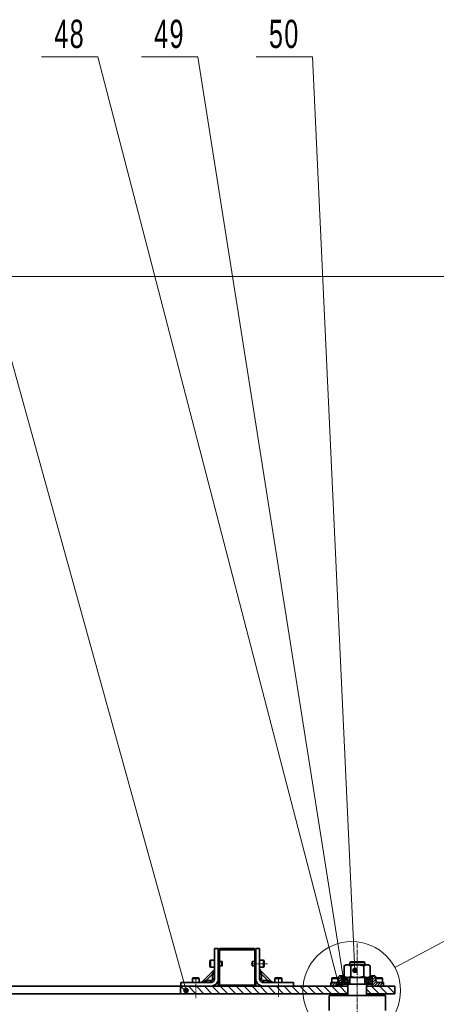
# Model space of a CAD drawing. Header units: millimetres. Extents: x -3920 to 13915, y -406 to 12209.
# Tile 8 of 88: x 1552 to 2661, y 4527 to 7149. Entities that reach past the tile are written whole.
import ezdxf
from ezdxf.enums import TextEntityAlignment as Align

# ---------------------------------------------------------------- set-up
doc = ezdxf.new("R2010")
doc.units = ezdxf.units.MM
doc.linetypes.add('点画线', pattern=[18, 12, -2, 2, -2])
doc.layers.get('0').update_dxf_attribs({"lineweight": 35})
for name, color, linetype, lineweight in [('中心线层', 1, '点画线', 18), ('几何体', 7, 'Continuous', 35), ('剖面线层', 4, 'Continuous', 18), ('尺寸线层', 3, 'Continuous', 18), ('细实线层', 7, 'Continuous', 18)]:
    doc.layers.add(name, color=color, linetype=linetype, lineweight=lineweight)
doc.styles.add('标准', font='txt', dxfattribs={"width": 0.667})
doc.dimstyles.new('GB_尺寸', dxfattribs={"dimtxt": 3.5, "dimasz": 4, "dimexe": 2, "dimexo": 0, "dimtad": 1, "dimdsep": 46, "dimtxsty": '标准', "dimblk": '_CAXARROW', "dimcen": 0, "dimdle": 8, "dimazin": 2, "dimtfac": 0.707107, "dimtdec": 3, "dimtmove": 2, "dimatfit": 3, "dimfxl": 0, "dimfrac": 2, "dimtolj": 1, "dimarcsym": 0})
pattern_1 = [(45, (0, 0), (-3.535534, 3.535534), [])]
pattern_2 = [(135, (0, 0), (-10.6066, -10.6066), [])]

# ---------------------------------------------------------------- blocks, each defined once
blk = doc.blocks.new('*X51')
at = {"layer": '细实线层', "lineweight": 18}
h = blk.add_hatch(color=0, dxfattribs=at)
edge = h.paths.add_edge_path(flags=0)
edge.add_arc((0, 0), 7.5, 0, 360)
at = {"layer": '细实线层', "color": 0}
for p, q in [((-689.3, 2486.7), (-839.3, 2486.7)), ((0, 0), (-689.3, 2486.7))]:
    blk.add_line(p, q, dxfattribs=at)
at = {"layer": '细实线层', "color": 0, "lineweight": 18, "insert": (-764.3, 2509.2), "char_height": 75, "width": 255, "attachment_point": 8, "line_spacing_factor": 1.15057, "style": '标准'}
blk.add_mtext('\\T1.1;47', dxfattribs=at)
blk = doc.blocks.new('*X52')
at = {"layer": '细实线层', "lineweight": 18}
h = blk.add_hatch(color=0, dxfattribs=at)
edge = h.paths.add_edge_path(flags=0)
edge.add_arc((0, 0), 7.5, 0, 360)
at = {"layer": '细实线层', "color": 0}
for p, q in [((-640.5, 2469.1), (-790.5, 2469.1)), ((0, 0), (-640.5, 2469.1))]:
    blk.add_line(p, q, dxfattribs=at)
at = {"layer": '细实线层', "color": 0, "lineweight": 18, "insert": (-715.5, 2491.6), "char_height": 75, "width": 255, "attachment_point": 8, "line_spacing_factor": 1.15057, "style": '标准'}
blk.add_mtext('\\T1.1;48', dxfattribs=at)
blk = doc.blocks.new('*X53')
at = {"layer": '细实线层', "lineweight": 18}
h = blk.add_hatch(color=0, dxfattribs=at)
edge = h.paths.add_edge_path(flags=0)
edge.add_arc((0, 0), 7.5, 0, 360)
at = {"layer": '细实线层', "color": 0}
for p, q in [((-388, 2456.9), (-538, 2456.9)), ((0, 0), (-388, 2456.9))]:
    blk.add_line(p, q, dxfattribs=at)
at = {"layer": '细实线层', "color": 0, "lineweight": 18, "insert": (-463, 2479.4), "char_height": 75, "width": 255, "attachment_point": 8, "line_spacing_factor": 1.15057, "style": '标准'}
blk.add_mtext('\\T1.1;49', dxfattribs=at)
blk = doc.blocks.new('*X54')
at = {"layer": '细实线层', "lineweight": 18}
h = blk.add_hatch(color=0, dxfattribs=at)
edge = h.paths.add_edge_path(flags=0)
edge.add_arc((0, 0), 7.5, 0, 360)
at = {"layer": '细实线层', "color": 0}
for p, q in [((-112.9, 2433.2), (-262.9, 2433.2)), ((0, 0), (-112.9, 2433.2))]:
    blk.add_line(p, q, dxfattribs=at)
at = {"layer": '细实线层', "color": 0, "lineweight": 18, "insert": (-187.9, 2455.7), "char_height": 75, "width": 255, "attachment_point": 8, "line_spacing_factor": 1.15057, "style": '标准'}
blk.add_mtext('\\T1.1;50', dxfattribs=at)
blk = doc.blocks.new('*X81')
at = {"layer": '细实线层', "color": 0, "linetype": 'ByBlock', "lineweight": -2}
for p, q in [((7.65, 4.09), (33.49, 17.89)), ((33.49, 17.89), (38.34, 17.89))]:
    blk.add_line(p, q, dxfattribs=at)
blk.add_circle((0, 0), 8.67, dxfattribs=at)
at = {"layer": '尺寸线层', "color": 0, "linetype": 'ByBlock', "lineweight": -2, "style": '标准', "width": 0.667}
blk.add_text('D', height=3.5, dxfattribs=at).set_placement((35.91, 22.44), align=Align.TOP_CENTER)
blk = doc.blocks.new('*X123')
at = {"layer": '尺寸线层', "linetype": 'Continuous'}
for points in [[(3177.1, 6464.9), (3169.6, 6404.9), (3184.6, 6404.9)], [(3177.1, 1639.9), (3169.6, 1699.9), (3184.6, 1699.9)]]:
    blk.add_hatch(color=0, dxfattribs=at).paths.add_polyline_path(points, flags=0)
at = {"layer": '尺寸线层', "color": 0, "linetype": 'Continuous'}
for p, q in [((1345.7, 6464.9), (3207.1, 6464.9)), ((3177.1, 1639.9), (3177.1, 6464.9)), ((1930.7, 1639.9), (3207.1, 1639.9))]:
    blk.add_line(p, q, dxfattribs=at)
at = {"layer": '尺寸线层', "color": 0, "insert": (3141.7, 4052.4), "char_height": 52.5, "width": 192.085, "attachment_point": 5, "rotation": 90, "line_spacing_factor": 1.15057, "style": '标准'}
blk.add_mtext('\\T1.1;4825', dxfattribs=at)
blk = doc.blocks.new('_CAXARROW')
blk.add_hatch(color=0).paths.add_polyline_path([(0, 0), (-1, 0.125), (-1, -0.125)], flags=0)

msp = doc.modelspace()

# ---------------------------------------------------------------- hatches: boundary and pattern name
at = {"layer": '剖面线层'}
h = msp.add_hatch(dxfattribs=at)
h.set_pattern_fill('无图案', color=256, style=0, pattern_type=0)
h.set_pattern_definition(pattern_2)
edge = h.paths.add_edge_path(flags=0)
edge.add_line((1980.025, 4554.89), (1980.025, 4574.89))
edge.add_line((1980.025, 4574.89), (2060.674, 4574.89))
edge.add_line((2060.674, 4574.89), (2085.675, 4574.89))
edge.add_arc((2085.674, 4579.889), 4.999, 179.989178, 270.012188, ccw=False)
edge.add_line((2080.675, 4579.89), (2080.675, 4594.89))
edge.add_line((2080.675, 4594.89), (2080.675, 4669.89))
edge.add_arc((2085.674, 4669.891), 4.999, 89.987812, 180.010822, ccw=False)
edge.add_line((2085.675, 4674.89), (2175.675, 4674.89))
edge.add_arc((2175.675, 4669.891), 4.999, -0.010822, 90.001259, ccw=False)
edge.add_line((2180.674, 4669.89), (2180.674, 4674.89))
edge.add_line((2180.674, 4674.89), (2190.674, 4674.89))
edge.add_line((2190.674, 4674.89), (2190.674, 4643.89))
edge.add_line((2190.674, 4643.89), (2190.674, 4634.89))
edge.add_line((2190.674, 4634.89), (2180.674, 4634.89))
edge.add_line((2180.674, 4634.89), (2180.674, 4594.89))
edge.add_line((2180.674, 4594.89), (2180.674, 4579.89))
edge.add_arc((2175.675, 4579.889), 4.999, -90.001259, 0.010822, ccw=False)
edge.add_line((2175.675, 4574.89), (2085.675, 4574.89))
edge.add_arc((2085.674, 4579.889), 4.999, 179.989178, 270.012188, ccw=False)
edge.add_line((2080.675, 4579.89), (2080.675, 4594.89))
edge.add_line((2080.675, 4594.89), (2080.675, 4669.89))
edge.add_arc((2085.674, 4669.891), 4.999, 89.987812, 180.010822, ccw=False)
edge.add_line((2085.675, 4674.89), (2175.675, 4674.89))
edge.add_arc((2175.675, 4669.891), 4.999, -0.010822, 90.001259, ccw=False)
edge.add_line((2180.674, 4669.89), (2180.674, 4674.89))
edge.add_line((2180.674, 4674.89), (2190.674, 4674.89))
edge.add_line((2190.674, 4674.89), (2190.674, 4643.89))
edge.add_line((2190.674, 4643.89), (2190.674, 4634.89))
edge.add_line((2190.674, 4634.89), (2180.674, 4634.89))
edge.add_line((2180.674, 4634.89), (2180.674, 4594.89))
edge.add_line((2180.674, 4594.89), (2180.674, 4579.89))
edge.add_arc((2175.675, 4579.889), 4.999, -90.001259, 0.010822, ccw=False)
edge.add_line((2175.675, 4574.89), (2200.675, 4574.89))
edge.add_line((2200.675, 4574.89), (2425.675, 4574.89))
edge.add_line((2425.675, 4574.89), (2425.675, 4554.89))
edge.add_line((2425.675, 4554.89), (1980.025, 4554.89))
h = msp.add_hatch(dxfattribs=at)
h.set_pattern_fill('无图案', color=256, style=0, pattern_type=0)
h.set_pattern_definition(pattern_1)
edge = h.paths.add_edge_path(flags=0)
edge.add_line((2380.675, 4574.89), (2380.675, 4584.89))
edge.add_line((2380.675, 4584.89), (2383.339, 4584.89))
edge.add_line((2383.339, 4584.89), (2395.674, 4584.89))
edge.add_arc((2395.675, 4589.889), 4.999, 269.986647, 360.011987)
edge.add_line((2400.674, 4589.89), (2400.674, 4595.39))
edge.add_line((2400.674, 4595.39), (2400.674, 4596.635))
edge.add_line((2400.674, 4596.635), (2400.674, 4599.89))
edge.add_line((2400.674, 4599.89), (2403.675, 4602.89))
edge.add_line((2403.675, 4602.89), (2415.675, 4602.89))
edge.add_line((2415.675, 4602.89), (2415.675, 4597.89))
edge.add_line((2415.675, 4597.89), (2411.774, 4597.89))
edge.add_line((2411.774, 4597.89), (2410.675, 4597.89))
edge.add_line((2410.675, 4597.89), (2410.675, 4596.79))
edge.add_line((2410.675, 4596.79), (2410.675, 4580.99))
edge.add_line((2410.675, 4580.99), (2410.675, 4574.89))
edge.add_line((2410.675, 4574.89), (2380.675, 4574.89))
edge = h.paths.add_edge_path(flags=0)
edge.add_line((2490.675, 4574.89), (2490.675, 4580.99))
edge.add_line((2490.675, 4580.99), (2490.675, 4596.79))
edge.add_line((2490.675, 4596.79), (2490.675, 4597.89))
edge.add_line((2490.675, 4597.89), (2489.575, 4597.89))
edge.add_line((2489.575, 4597.89), (2485.674, 4597.89))
edge.add_line((2485.674, 4597.89), (2485.674, 4602.89))
edge.add_line((2485.674, 4602.89), (2497.675, 4602.89))
edge.add_line((2497.675, 4602.89), (2500.675, 4599.89))
edge.add_line((2500.675, 4599.89), (2500.675, 4596.635))
edge.add_line((2500.675, 4596.635), (2500.675, 4595.39))
edge.add_line((2500.675, 4595.39), (2500.675, 4589.89))
edge.add_arc((2505.674, 4589.889), 4.999, 179.988013, 270.013353)
edge.add_line((2505.675, 4584.89), (2518.011, 4584.89))
edge.add_line((2518.011, 4584.89), (2520.674, 4584.89))
edge.add_line((2520.674, 4584.89), (2520.674, 4574.89))
edge.add_line((2520.674, 4574.89), (2490.675, 4574.89))
h = msp.add_hatch(dxfattribs=at)
h.set_pattern_fill('无图案', color=256, style=0, pattern_type=0)
h.set_pattern_definition(pattern_1)
edge = h.paths.add_edge_path(flags=0)
edge.add_line((2410.675, 4580.99), (2410.675, 4596.79))
edge.add_line((2410.675, 4596.79), (2410.675, 4597.89))
edge.add_line((2410.675, 4597.89), (2411.774, 4597.89))
edge.add_arc((2411.773, 4596.791), 1.099, 89.954469, 180.067268)
edge.add_line((2410.675, 4596.79), (2410.675, 4597.89))
edge.add_line((2410.675, 4597.89), (2411.774, 4597.89))
edge.add_line((2411.774, 4597.89), (2417.341, 4597.89))
edge.add_line((2417.341, 4597.89), (2417.341, 4592.603))
edge.add_arc((2420.674, 4588.89), 4.99, 131.912085, 180)
edge.add_arc((2420.674, 4588.89), 4.99, 180, 228.087915)
edge.add_line((2417.341, 4585.176), (2417.341, 4579.89))
edge.add_line((2417.341, 4579.89), (2415.675, 4579.89))
edge.add_line((2415.675, 4579.89), (2411.774, 4579.89))
edge.add_arc((2411.773, 4580.988), 1.099, 179.927436, 270.050827)
h = msp.add_hatch(dxfattribs=at)
h.set_pattern_fill('无图案', color=256, style=0, pattern_type=0)
h.set_pattern_definition(pattern_1)
edge = h.paths.add_edge_path(flags=0)
edge.add_line((2430.674, 4580.99), (2430.674, 4596.79))
edge.add_line((2430.674, 4596.79), (2430.674, 4597.89))
edge.add_line((2430.674, 4597.89), (2429.574, 4597.89))
edge.add_arc((2429.575, 4596.791), 1.099, 359.932732, 450.045531)
edge.add_line((2430.674, 4596.79), (2430.674, 4597.89))
edge.add_line((2430.674, 4597.89), (2429.574, 4597.89))
edge.add_line((2429.574, 4597.89), (2424.008, 4597.89))
edge.add_line((2424.008, 4597.89), (2424.008, 4592.603))
edge.add_arc((2420.674, 4588.89), 4.99, 0, 48.087915)
edge.add_arc((2420.674, 4588.89), 4.99, 311.912085, 360)
edge.add_line((2424.008, 4585.176), (2424.008, 4579.89))
edge.add_line((2424.008, 4579.89), (2425.674, 4579.89))
edge.add_line((2425.674, 4579.89), (2429.574, 4579.89))
edge.add_arc((2429.575, 4580.988), 1.099, 269.949173, 360.072564)
h = msp.add_hatch(dxfattribs=at)
h.set_pattern_fill('无图案', color=256, style=0, pattern_type=0)
h.set_pattern_definition(pattern_1)
edge = h.paths.add_edge_path(flags=0)
edge.add_line((2470.675, 4580.99), (2470.675, 4596.79))
edge.add_line((2470.675, 4596.79), (2470.675, 4597.89))
edge.add_line((2470.675, 4597.89), (2471.775, 4597.89))
edge.add_arc((2471.774, 4596.791), 1.099, 89.954469, 180.067268)
edge.add_line((2470.675, 4596.79), (2470.675, 4597.89))
edge.add_line((2470.675, 4597.89), (2471.775, 4597.89))
edge.add_line((2471.775, 4597.89), (2477.341, 4597.89))
edge.add_line((2477.341, 4597.89), (2477.341, 4592.603))
edge.add_arc((2480.675, 4588.89), 4.99, 131.912085, 180)
edge.add_arc((2480.675, 4588.89), 4.99, 180, 228.087915)
edge.add_line((2477.341, 4585.176), (2477.341, 4579.89))
edge.add_line((2477.341, 4579.89), (2475.675, 4579.89))
edge.add_line((2475.675, 4579.89), (2471.775, 4579.89))
edge.add_arc((2471.774, 4580.988), 1.099, 179.927436, 270.050827)
h = msp.add_hatch(dxfattribs=at)
h.set_pattern_fill('无图案', color=256, style=0, pattern_type=0)
h.set_pattern_definition(pattern_1)
edge = h.paths.add_edge_path(flags=0)
edge.add_line((2490.674, 4580.99), (2490.674, 4596.79))
edge.add_line((2490.674, 4596.79), (2490.674, 4597.89))
edge.add_line((2490.674, 4597.89), (2489.575, 4597.89))
edge.add_arc((2489.575, 4596.791), 1.099, 359.932732, 450.045531)
edge.add_line((2490.674, 4596.79), (2490.674, 4597.89))
edge.add_line((2490.674, 4597.89), (2489.575, 4597.89))
edge.add_line((2489.575, 4597.89), (2484.008, 4597.89))
edge.add_line((2484.008, 4597.89), (2484.008, 4592.603))
edge.add_arc((2480.675, 4588.89), 4.99, 0, 48.087915)
edge.add_arc((2480.675, 4588.89), 4.99, 311.912085, 360)
edge.add_line((2484.008, 4585.176), (2484.008, 4579.89))
edge.add_line((2484.008, 4579.89), (2485.674, 4579.89))
edge.add_line((2485.674, 4579.89), (2489.575, 4579.89))
edge.add_arc((2489.576, 4580.988), 1.099, 269.949173, 360.072564)
h = msp.add_hatch(dxfattribs=at)
h.set_pattern_fill('无图案', color=256, style=0, pattern_type=0)
h.set_pattern_definition(pattern_2)
h.paths.add_polyline_path([(2475.674, 4554.89), (2475.674, 4574.89), (2490.675, 4574.89), (2520.674, 4574.89), (2550.675, 4574.89), (2550.675, 4554.89)], flags=0)

# ---------------------------------------------------------------- linework, layer by layer
at = {"layer": '中心线层'}
for p, q in [((2450.675, 4688.776), (2450.675, 1875.508)), ((2168.275, 4634.89), (2211.481, 4634.89)), ((2020.675, 4598.39), (2020.675, 4543.483)), ((2240.675, 4598.39), (2240.675, 4546.248)), ((2420.674, 4580.9), (2420.674, 4596.88)), ((2480.675, 4580.9), (2480.675, 4596.88)), ((2412.684, 4588.89), (2428.665, 4588.89)), ((2488.665, 4588.89), (2472.684, 4588.89))]:
    msp.add_line(p, q, dxfattribs=at)
at = {"layer": '几何体'}
for p, q in [((2070.675, 4674.89), (2080.675, 4674.89)), ((2070.675, 4674.89), (2070.675, 4594.89)), ((2080.675, 4669.89), (2080.675, 4674.89)), ((2080.675, 4579.89), (2080.675, 4669.89)), ((2083.675, 4579.89), (2083.675, 4669.89)), ((2085.675, 4674.89), (2175.675, 4674.89)), ((2085.675, 4671.89), (2175.675, 4671.89)), ((2177.675, 4669.89), (2177.675, 4579.89)), ((2180.674, 4674.89), (2190.674, 4674.89)), ((2180.674, 4674.89), (2180.674, 4579.89)), ((2180.674, 4669.89), (2180.674, 4579.89)), ((2190.674, 4594.89), (2190.674, 4674.89)), ((2058.674, 4627.39), (2058.674, 4642.39)), ((2070.675, 4643.89), (2060.175, 4643.89)), ((2060.175, 4625.89), (2060.175, 4643.89)), ((2201.174, 4643.89), (2190.674, 4643.89)), ((2201.174, 4636.105), (2201.174, 4643.89)), ((2202.674, 4642.39), (2202.674, 4635.902)), ((2037.997, 4586.354), (2069.211, 4617.568)), ((2060.175, 4625.89), (2070.675, 4625.89)), ((2090.074, 4640.89), (2083.675, 4640.89)), ((2083.675, 4628.89), (2090.074, 4628.89)), ((2090.675, 4640.29), (2090.074, 4640.89)), ((2090.074, 4628.89), (2090.074, 4640.89)), ((2090.074, 4628.89), (2090.675, 4629.49)), ((2090.675, 4640.29), (2090.675, 4629.49)), ((2171.275, 4640.89), (2170.675, 4640.29)), ((2170.675, 4635.619), (2170.675, 4640.29)), ((2170.675, 4629.49), (2170.675, 4635.619)), ((2170.675, 4629.49), (2171.275, 4628.89)), ((2177.675, 4640.89), (2171.275, 4640.89)), ((2171.275, 4640.89), (2171.275, 4635.7)), ((2171.275, 4635.7), (2171.275, 4628.89)), ((2171.275, 4628.89), (2177.675, 4628.89)), ((2190.674, 4625.89), (2201.174, 4625.89)), ((2192.139, 4617.568), (2223.352, 4586.354)), ((2201.174, 4625.89), (2201.174, 4636.105)), ((2202.674, 4635.902), (2202.674, 4627.39)), ((2421.05, 4632.19), (2416.033, 4629.294)), ((2416.033, 4629.294), (2416.033, 4600.786)), ((2421.05, 4632.19), (2480.3, 4632.19)), ((2432.675, 4639.89), (2430.674, 4637.89)), ((2430.674, 4637.89), (2430.674, 4632.19)), ((2470.675, 4637.89), (2430.674, 4637.89)), ((2432.675, 4639.89), (2468.674, 4639.89)), ((2433.354, 4629.294), (2433.354, 4600.786)), ((2467.995, 4629.294), (2467.995, 4600.786)), ((2470.675, 4637.89), (2468.674, 4639.89)), ((2470.675, 4632.19), (2470.675, 4637.89)), ((2485.316, 4629.294), (2480.3, 4632.19)), ((2485.316, 4629.294), (2485.316, 4600.786)), ((2011.674, 4595.39), (2011.674, 4584.89)), ((2011.829, 4595.39), (2011.674, 4595.39)), ((2029.675, 4595.39), (2011.829, 4595.39)), ((2013.175, 4596.89), (2028.175, 4596.89)), ((2029.675, 4584.89), (2029.675, 4595.39)), ((2065.674, 4606.961), (2048.604, 4589.89)), ((2048.604, 4584.89), (2048.604, 4589.89)), ((2048.604, 4589.89), (2060.674, 4589.89)), ((2060.674, 4584.89), (2060.674, 4589.89)), ((2065.674, 4606.961), (2070.675, 4606.961)), ((2065.674, 4594.89), (2065.674, 4606.961)), ((2065.674, 4594.89), (2070.675, 4594.89)), ((2190.674, 4606.961), (2195.675, 4606.961)), ((2190.674, 4594.89), (2195.675, 4594.89)), ((2195.675, 4606.961), (2195.675, 4594.89)), ((2212.745, 4589.89), (2195.675, 4606.961)), ((2200.675, 4589.89), (2212.745, 4589.89)), ((2200.675, 4589.89), (2200.675, 4584.89)), ((2212.745, 4589.89), (2212.745, 4584.89)), ((2231.675, 4595.39), (2231.675, 4584.89)), ((2231.829, 4595.39), (2231.675, 4595.39)), ((2249.674, 4595.39), (2231.829, 4595.39)), ((2233.175, 4596.89), (2248.174, 4596.89)), ((2249.674, 4584.89), (2249.674, 4595.39)), ((2383.339, 4595.39), (2383.339, 4584.89)), ((2397.429, 4595.39), (2383.339, 4595.39)), ((2396.58, 4596.89), (2384.839, 4596.89)), ((2396.58, 4596.89), (2399.838, 4596.89)), ((2400.674, 4595.39), (2397.429, 4595.39)), ((2403.675, 4602.89), (2400.674, 4599.89)), ((2400.674, 4589.89), (2400.674, 4599.89)), ((2415.675, 4602.89), (2403.675, 4602.89)), ((2410.675, 4574.89), (2410.675, 4597.89)), ((2410.675, 4597.89), (2417.341, 4597.89)), ((2410.675, 4580.99), (2410.675, 4596.79)), ((2411.774, 4597.89), (2417.341, 4597.89)), ((2415.675, 4597.89), (2415.675, 4602.89)), ((2416.033, 4602.89), (2415.675, 4602.89)), ((2416.033, 4600.786), (2421.05, 4597.89)), ((2421.05, 4597.89), (2417.341, 4597.89)), ((2417.341, 4592.603), (2417.341, 4597.89)), ((2421.05, 4597.89), (2480.3, 4597.89)), ((2424.008, 4597.89), (2424.008, 4592.603)), ((2430.674, 4597.89), (2430.674, 4579.89)), ((2430.674, 4596.79), (2430.674, 4580.99)), ((2470.675, 4579.89), (2470.675, 4597.89)), ((2470.675, 4580.99), (2470.675, 4596.79)), ((2477.341, 4597.89), (2477.341, 4592.603)), ((2480.3, 4597.89), (2485.316, 4600.786)), ((2484.008, 4597.89), (2480.3, 4597.89)), ((2485.674, 4597.89), (2484.008, 4597.89)), ((2484.008, 4592.603), (2484.008, 4597.89)), ((2485.674, 4602.89), (2485.316, 4602.89)), ((2485.674, 4602.89), (2485.674, 4597.89)), ((2497.675, 4602.89), (2485.674, 4602.89)), ((2490.675, 4597.89), (2485.674, 4597.89)), ((2490.675, 4597.89), (2490.675, 4574.89)), ((2490.675, 4596.79), (2490.675, 4580.99)), ((2500.675, 4599.89), (2497.675, 4602.89)), ((2500.675, 4599.89), (2500.675, 4589.89)), ((2501.588, 4595.39), (2500.675, 4595.39)), ((2501.511, 4596.89), (2502.825, 4596.89)), ((2518.011, 4595.39), (2501.588, 4595.39)), ((2502.825, 4596.89), (2516.511, 4596.89)), ((2518.011, 4584.89), (2518.011, 4595.39)), ((1980.025, 4574.89), (-557.38, 4574.89)), ((1980.025, 4554.89), (1980.025, 4574.89)), ((1980.025, 4574.89), (2425.675, 4574.89)), ((1980.674, 4574.89), (1980.674, 4584.89)), ((2060.674, 4584.89), (1980.674, 4584.89)), ((2060.674, 4574.89), (1980.674, 4574.89)), ((2175.675, 4577.89), (2085.675, 4577.89)), ((2175.675, 4574.89), (2085.675, 4574.89)), ((2280.675, 4584.89), (2200.675, 4584.89)), ((2280.675, 4574.89), (2200.675, 4574.89)), ((2280.675, 4584.89), (2280.675, 4574.89)), ((2380.675, 4584.89), (2380.675, 4574.89)), ((2380.675, 4584.89), (2395.674, 4584.89)), ((2410.675, 4574.89), (2380.675, 4574.89)), ((2417.341, 4579.89), (2411.774, 4579.89)), ((2417.341, 4579.89), (2417.341, 4585.219)), ((2424.008, 4579.89), (2417.341, 4579.89)), ((2424.008, 4585.176), (2424.008, 4579.89)), ((2425.675, 4579.89), (2424.008, 4579.89)), ((2425.675, 4579.89), (2425.675, 4549.89)), ((2425.675, 4579.89), (2475.674, 4579.89)), ((2425.675, 4574.89), (2425.675, 4554.89)), ((2475.674, 4549.89), (2475.674, 4579.89)), ((2477.341, 4579.89), (2475.674, 4579.89)), ((2475.674, 4554.89), (2475.674, 4574.89)), ((2475.674, 4574.89), (2550.675, 4574.89)), ((2477.341, 4585.176), (2477.341, 4579.89)), ((2484.008, 4579.89), (2477.341, 4579.89)), ((2484.008, 4579.89), (2484.008, 4585.219)), ((2489.575, 4579.89), (2484.008, 4579.89)), ((2520.674, 4574.89), (2490.675, 4574.89)), ((2505.675, 4584.89), (2520.674, 4584.89)), ((2520.674, 4574.89), (2520.674, 4584.89)), ((2550.675, 4574.89), (2550.675, 4554.89)), ((1980.025, 4554.89), (390.829, 4554.89)), ((1980.025, 4554.89), (2425.675, 4554.89)), ((2375.675, 4549.89), (2375.675, 4509.89)), ((2446.053, 4549.89), (2375.675, 4549.89)), ((2525.674, 4549.89), (2446.053, 4549.89)), ((2475.674, 4554.89), (2550.675, 4554.89)), ((2525.674, 4509.89), (2525.674, 4549.89))]:
    msp.add_line(p, q, dxfattribs=at)
for points in [[(2065.674, 4606.961), (2066.289, 4608.803), (2066.884, 4610.589), (2067.443, 4612.264), (2067.947, 4613.779), (2068.383, 4615.086), (2068.737, 4616.147), (2068.997, 4616.928), (2069.156, 4617.406), (2069.211, 4617.568)], [(2192.139, 4617.568), (2192.207, 4617.364), (2192.408, 4616.76), (2192.735, 4615.78), (2193.175, 4614.461), (2193.71, 4612.854), (2194.321, 4611.02), (2194.985, 4609.03), (2195.675, 4606.961)], [(2037.997, 4586.354), (2038.201, 4586.422), (2038.805, 4586.623), (2039.784, 4586.95), (2041.104, 4587.39), (2042.711, 4587.926), (2044.545, 4588.537), (2046.534, 4589.2), (2048.604, 4589.89)], [(2212.745, 4589.89), (2214.815, 4589.2), (2216.805, 4588.537), (2218.638, 4587.926), (2220.246, 4587.39), (2221.565, 4586.95), (2222.545, 4586.623), (2223.149, 4586.422), (2223.352, 4586.354)]]:
    msp.add_lwpolyline(points, dxfattribs=at)
for centre in [(2420.674, 4588.89), (2480.675, 4588.89)]:
    msp.add_circle(centre, 4.99, dxfattribs=at)
for centre, radius, start, end in [((2085.674, 4669.891), 4.999, 89.987812, 180.010822), ((2085.675, 4669.89), 2, 89.993276, 180.010139), ((2175.675, 4669.891), 4.999, 359.989178, 90.001259), ((2175.675, 4669.89), 2, 359.989861, 90.006724), ((2060.175, 4642.389), 1.501, 90.015262, 179.980185), ((2201.174, 4642.389), 1.501, 0.019815, 89.984738), ((2060.175, 4627.39), 1.501, 180.019815, 269.984738), ((2065.673, 4621.103), 5.002, 315.016651, 359.999001), ((2195.672, 4621.102), 4.997, 179.990902, 225.019829), ((2201.174, 4627.39), 1.501, 270.015262, 359.980185), ((2013.175, 4595.389), 1.501, 90.015262, 179.980185), ((2028.175, 4595.389), 1.501, 0.019815, 89.984738), ((2060.675, 4594.889), 20, 269.997297, 0.001508), ((2060.675, 4594.89), 10, 269.996557, 0.002077), ((2060.675, 4594.889), 4.999, 269.986647, 0.011987), ((2200.676, 4594.891), 20.001, 180.003876, 269.997319), ((2200.674, 4594.89), 10, 179.997923, 270.003443), ((2200.675, 4594.89), 5.001, 180.006668, 269.994698), ((2233.175, 4595.389), 1.501, 90.015262, 179.980185), ((2248.176, 4595.391), 1.499, 359.957633, 90.046921), ((2384.837, 4595.391), 1.499, 89.953079, 180.042367), ((2395.675, 4589.889), 4.999, 269.986647, 0.011987), ((2399.838, 4595.389), 1.501, 56.122988, 89.996641), ((2411.775, 4596.79), 1.1, 90.033992, 179.987744), ((2429.576, 4596.791), 1.099, 359.927436, 90.050827), ((2471.774, 4596.791), 1.099, 89.949173, 180.072564), ((2471.775, 4596.79), 1.1, 90, 180), ((2489.574, 4596.79), 1.1, 0.012256, 89.966008), ((2501.511, 4595.389), 1.501, 90.003359, 123.877012), ((2505.674, 4589.889), 4.999, 179.988013, 270.013353), ((2516.512, 4595.391), 1.499, 359.957633, 90.046921), ((2034.461, 4589.89), 5, 270.003851, 314.99807), ((2085.674, 4579.889), 4.999, 179.989178, 270.012188), ((2085.675, 4579.889), 2, 179.989861, 270.006724), ((2175.675, 4579.889), 2, 269.993276, 0.010139), ((2175.675, 4579.889), 4.999, 269.998741, 0.010822), ((2226.888, 4589.89), 5, 225.00193, 270.007075), ((2411.775, 4580.99), 1.1, 180.017558, 269.960706), ((2429.575, 4580.989), 1.099, 269.954469, 0.067268), ((2471.774, 4580.989), 1.099, 179.932732, 270.045531), ((2489.574, 4580.99), 1.1, 270.039294, 359.982442)]:
    msp.add_arc(centre, radius, start, end, dxfattribs=at)
for points, knots in [([(2416.033, 4629.294), (2416.776, 4629.699), (2418.234, 4630.496), (2420.545, 4631.384), (2422.91, 4631.921), (2425.89, 4632.058), (2429.517, 4631.313), (2432.043, 4629.984), (2433.354, 4629.294)], [0, 0, 0, 0, 2.53926121, 4.98721805, 7.41045678, 9.79244911, 13.9040807, 18.33897883, 18.33897883, 18.33897883, 18.33897883]), ([(2433.354, 4629.294), (2435.414, 4629.843), (2439.553, 4630.947), (2445.25, 4631.782), (2450.321, 4632.032), (2454.748, 4631.878), (2459.183, 4631.343), (2463.622, 4630.488), (2466.533, 4629.693), (2467.995, 4629.294)], [0, 0, 0, 0, 6.39543344, 12.84425088, 17.23053395, 21.61628498, 26.11810185, 30.62232869, 35.1692235, 35.1692235, 35.1692235, 35.1692235]), ([(2467.995, 4629.294), (2468.737, 4629.699), (2470.196, 4630.496), (2472.506, 4631.384), (2474.872, 4631.921), (2477.852, 4632.058), (2481.479, 4631.313), (2484.005, 4629.984), (2485.316, 4629.294)], [0, 0, 0, 0, 2.53841336, 4.98726262, 7.41050163, 9.79249423, 13.9041263, 18.33902495, 18.33902495, 18.33902495, 18.33902495]), ([(2433.354, 4600.786), (2432.612, 4600.38), (2431.154, 4599.584), (2428.843, 4598.696), (2426.478, 4598.159), (2423.498, 4598.021), (2419.87, 4598.767), (2417.344, 4600.096), (2416.033, 4600.786)], [0, 0, 0, 0, 2.53841336, 4.98726262, 7.41050163, 9.79249423, 13.9041263, 18.33902495, 18.33902495, 18.33902495, 18.33902495]), ([(2467.995, 4600.786), (2466.533, 4600.386), (2463.659, 4599.601), (2459.294, 4598.757), (2454.898, 4598.214), (2450.434, 4598.044), (2445.307, 4598.291), (2439.572, 4599.129), (2435.434, 4600.232), (2433.354, 4600.786)], [0, 0, 0, 0, 4.54689001, 8.93820102, 13.3272736, 17.82616785, 22.32489915, 28.71445252, 35.16914394, 35.16914394, 35.16914394, 35.16914394]), ([(2485.316, 4600.786), (2484.573, 4600.38), (2483.115, 4599.584), (2480.805, 4598.696), (2478.439, 4598.159), (2475.46, 4598.021), (2471.832, 4598.767), (2469.306, 4600.096), (2467.995, 4600.786)], [0, 0, 0, 0, 2.53926121, 4.98721805, 7.41045678, 9.79244911, 13.9040807, 18.33897883, 18.33897883, 18.33897883, 18.33897883])]:
    msp.add_open_spline(points, degree=3, knots=knots, dxfattribs=at)

# ---------------------------------------------------------------- block references
at = {"layer": '细实线层'}
for name, p in [('*X51', (1994.969, 4563.599)), ('*X52', (2400.622, 4581.277)), ('*X53', (2413.979, 4593.422)), ('*X54', (2444.506, 4617.124))]:
    msp.add_blockref(name, p, dxfattribs=at)
at = {"layer": '细实线层', "xscale": 15, "yscale": 15, "zscale": 15}
msp.add_blockref('*X81', (2436.084, 4563.661), dxfattribs=at)

# ---------------------------------------------------------------- dimensions: what is measured, and where the dimension line sits
at = {"layer": '尺寸线层'}
dim = msp.add_linear_dim(base=(3177.051, 6464.89), p1=(1930.674, 1639.89), p2=(1345.675, 6464.89), angle=90, dimstyle='GB_尺寸', override={"dimscale": 15, "dimsah": 1, "dimtfill": 1, "dimtzin": 0}, dxfattribs=at)
dim.commit()
dim.dimension.update_dxf_attribs({"geometry": '*X123', "text_midpoint": (3141.709, 4052.39), "dimtype": 160})

doc.saveas('drawing.dxf')
